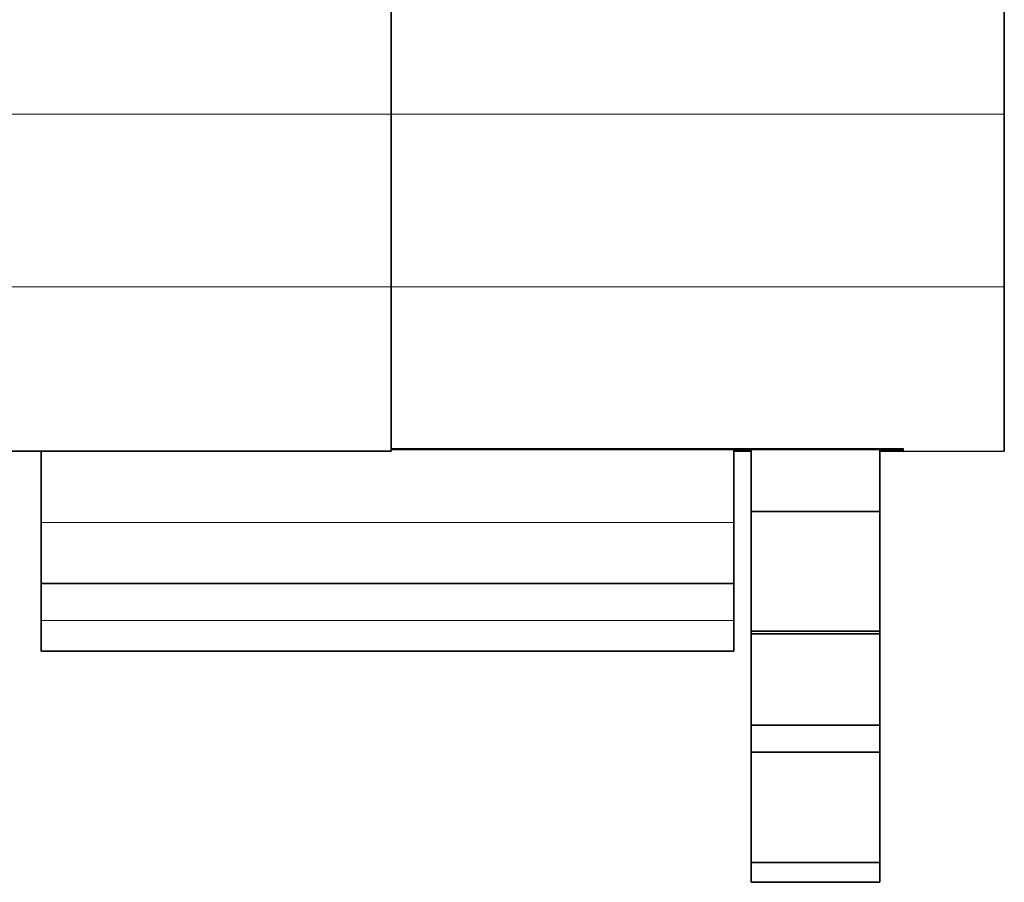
# Model space of a CAD drawing. Header units: millimetres. Extents: x 6 to 292, y 5 to 204.
# Tile 14 of 21: x 173 to 189, y 40 to 55. Entities that reach past the tile are written whole.
import ezdxf

# ---------------------------------------------------------------- set-up
doc = ezdxf.new("R2010")
doc.units = ezdxf.units.MM
for name, color, linetype in [('可见', 7, 'Continuous'), ('尺寸层', 7, 'Continuous'), ('相切', 7, 'Continuous')]:
    doc.layers.add(name, color=color, linetype=linetype)

# ---------------------------------------------------------------- blocks, each defined once
blk = doc.blocks.new('SE5')
at = {"layer": '可见', "color": 7, "linetype": 'Continuous', "lineweight": 35}
for p, q in [((188.873, 53.01), (188.873, 91.239)), ((178.873, 60.931), (178.873, 53.01)), ((178.873, 53.01), (178.873, 60.93)), ((178.873, 50.191), (178.873, 53.01)), ((178.873, 53.01), (178.873, 50.191)), ((188.873, 50.191), (188.873, 53.01)), ((178.873, 50.191), (178.873, 47.508)), ((178.873, 47.553), (178.873, 50.191)), ((188.873, 47.507), (188.873, 50.191)), ((187.223, 47.508), (187.223, 47.553)), ((178.873, 47.508), (170.523, 47.508)), ((173.163, 47.508), (173.163, 46.347)), ((178.873, 47.535), (187.223, 47.535)), ((184.463, 46.347), (184.463, 47.535)), ((184.463, 47.508), (184.743, 47.508)), ((184.743, 46.524), (184.743, 47.535)), ((186.843, 47.535), (186.843, 46.524)), ((186.843, 47.508), (187.223, 47.508)), ((188.873, 47.507), (187.223, 47.506)), ((184.743, 44.569), (184.743, 46.524)), ((186.843, 46.524), (184.743, 46.524)), ((186.843, 46.524), (186.843, 44.569)), ((173.163, 45.347), (173.163, 46.347)), ((184.463, 45.347), (184.463, 46.347)), ((184.463, 45.347), (173.163, 45.347)), ((173.163, 45.347), (173.163, 44.747)), ((184.463, 44.747), (184.463, 45.347)), ((173.163, 44.247), (173.163, 44.747)), ((184.463, 44.247), (184.463, 44.747)), ((184.743, 44.526), (184.743, 44.569)), ((186.843, 44.569), (184.743, 44.569)), ((184.743, 43.037), (184.743, 44.526)), ((186.843, 44.526), (184.743, 44.526)), ((186.843, 44.569), (186.843, 44.526)), ((186.843, 44.526), (186.843, 43.037)), ((173.163, 44.247), (184.463, 44.247)), ((184.743, 42.599), (184.743, 43.037)), ((184.743, 43.037), (186.843, 43.037)), ((186.843, 43.037), (186.843, 42.599)), ((184.743, 42.599), (184.743, 40.797)), ((186.843, 42.599), (184.743, 42.599)), ((186.843, 40.797), (186.843, 42.599)), ((186.843, 40.797), (184.743, 40.797)), ((184.743, 40.473), (184.743, 40.797)), ((186.843, 40.797), (186.843, 40.473)), ((184.743, 40.473), (186.843, 40.473))]:
    blk.add_line(p, q, dxfattribs=at)
at = {"layer": '相切', "color": 7, "linetype": 'Continuous', "lineweight": 13}
for p, q in [((178.873, 53.01), (168.873, 53.01)), ((188.873, 53.01), (178.873, 53.01)), ((168.873, 50.191), (178.873, 50.191)), ((178.873, 50.191), (188.873, 50.191)), ((187.223, 47.553), (178.873, 47.553)), ((173.163, 46.347), (184.463, 46.347)), ((173.163, 44.747), (184.463, 44.747))]:
    blk.add_line(p, q, dxfattribs=at)

msp = doc.modelspace()

# ---------------------------------------------------------------- block references
at = {"layer": '尺寸层'}
msp.add_blockref('SE5', (0, 0), dxfattribs=at)

doc.saveas('drawing.dxf')
